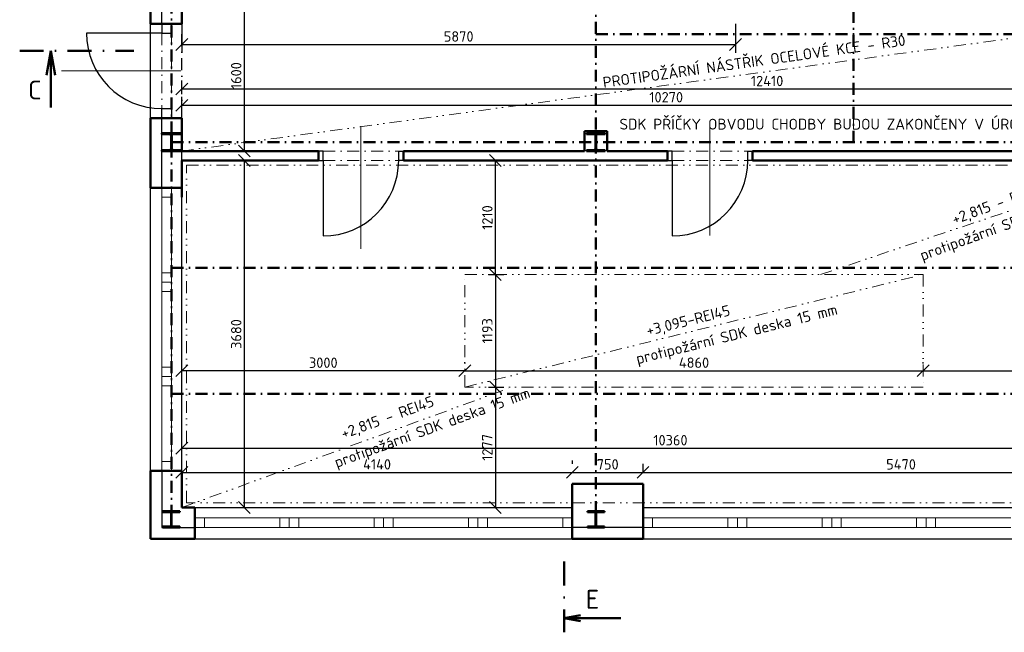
# Model space of a CAD drawing. Header units: millimetres. Extents: x -118752 to 407724, y -73278 to 155058.
# Tile 102 of 256: x -37428 to -26990, y 57760 to 64256. Entities that reach past the tile are written whole.
import ezdxf
from ezdxf.enums import TextEntityAlignment as Align

# ---------------------------------------------------------------- set-up
doc = ezdxf.new("R2010")
doc.units = ezdxf.units.MM
doc.header["$LTSCALE"] = 10
doc.linetypes.add('DASHDOT', pattern=[25.4, 12.7, -6.35, 0, -6.35])
doc.linetypes.add('DIVIDE', pattern=[31.75, 12.7, -6.35, 0, -6.35, 0, -6.35])
for name, color, linetype, lineweight in [('CKDVERE_', 7, 'Continuous', 25), ('CKDVERE_NADROVINOU', 1, 'DASHDOT', 18), ('CKDVERE_OSY', 1, 'Continuous', 18), ('CKDVERE_ZARUBNE_RAM', 5, 'Continuous', 25), ('CKKOTY', 3, 'Continuous', 25), ('CKOKNA', 1, 'Continuous', 18), ('CKPOPIS_POHLED', 3, 'Continuous', 25), ('CKREZY_OZNACENI', 4, 'DASHDOT', 50), ('CKSTENY_NADROVINOU', 7, 'DASHDOT', 25), ('CKSTENY_PODROVINOU', 7, 'Continuous', 25), ('CKSTENY_REZ', 6, 'Continuous', 50), ('CKTEXTY_MALE', 3, 'Continuous', 18), ('CSPROFILY_REZY', 4, 'Continuous', 50), ('podhledy', 7, 'Continuous', 20)]:
    doc.layers.add(name, color=color, linetype=linetype, lineweight=lineweight)
doc.styles.get("Standard").update_dxf_attribs({"font": 'isocpeur.ttf'})
doc.dimstyles.new('CADKON', dxfattribs={"dimscale": 50, "dimtxt": 2.2, "dimasz": 2.5, "dimexe": 1.8, "dimexo": 5, "dimgap": 0.6, "dimtad": 1, "dimrnd": 1, "dimtxsty": 'Standard', "dimblk1": 'OBLIQUE', "dimblk2": 'OBLIQUE', "dimsah": 1, "dimcen": 2.5, "dimadec": 1, "dimazin": 2, "dimtfac": 1, "dimtdec": 4, "dimtix": 1, "dimtmove": 2, "dimatfit": 3, "dimldrblk": 'OPEN30', "dimfxl": 5, "dimfxlon": 1, "dimtolj": 1, "dimarcsym": 0})

# ---------------------------------------------------------------- blocks, each defined once
blk = doc.blocks.new('CK_S_EXT_HEAHEA180')
for p, q in [((-90, 85.5), (90, 85.5)), ((-90, 85.5), (-90, 76)), ((-90, 76), (-18, 76)), ((-3, -61), (-3, 61)), ((3, -61), (3, 61)), ((90, 76), (18, 76)), ((90, 85.5), (90, 76)), ((-90, -85.5), (-90, -76)), ((-90, -76), (-18, -76)), ((-90, -85.5), (90, -85.5)), ((90, -76), (18, -76)), ((90, -85.5), (90, -76))]:
    blk.add_line(p, q)
for centre, start, end in [((-18, 61), 0, 90), ((18, 61), 90, 180), ((-18, -61), 270, 0), ((18, -61), 180, 270)]:
    blk.add_arc(centre, 15, start, end)
blk = doc.blocks.new('CK_S_EXT_HEAHEA200')
for p, q in [((-100, 95), (100, 95)), ((-100, 95), (-100, 85)), ((-100, 85), (-21.25, 85)), ((-3.25, -67), (-3.25, 67)), ((3.25, -67), (3.25, 67)), ((100, 85), (21.25, 85)), ((100, 95), (100, 85)), ((-100, -95), (-100, -85)), ((-100, -85), (-21.25, -85)), ((-100, -95), (100, -95)), ((100, -85), (21.25, -85)), ((100, -95), (100, -85))]:
    blk.add_line(p, q)
for centre, start, end in [((-21.25, 67), 0, 90), ((21.25, 67), 90, 180), ((-21.25, -67), 270, 0), ((21.25, -67), 180, 270)]:
    blk.add_arc(centre, 18, start, end)
blk = doc.blocks.new('_OBLIQUE')
at = {"color": 0, "linetype": 'ByBlock'}
blk.add_line((-0.5, -0.5), (0.5, 0.5), dxfattribs=at)
blk = doc.blocks.new('*D9989')
at = {"layer": 'CKKOTY', "color": 0, "lineweight": -2}
for p, q in [((-35298, 64463), (-34958, 64463)), ((-35048, 64463), (-35048, 62863)), ((-35298, 62863), (-34958, 62863))]:
    blk.add_line(p, q, dxfattribs=at)
at = {"layer": 'Defpoints', "color": 0}
for p in [(-35710, 64463), (-35720, 62863), (-35048, 62863)]:
    blk.add_point(p, dxfattribs=at)
at = {"layer": 'CKKOTY', "color": 0, "lineweight": -2, "xscale": 125, "yscale": 125, "zscale": 125}
for p, rotation in [((-35048, 64463), 90), ((-35048, 62863), 270)]:
    blk.add_blockref('_OBLIQUE', p, dxfattribs=dict(at, rotation=rotation))
at = {"layer": 'CKKOTY', "color": 0, "insert": (-35133, 63663), "char_height": 110, "attachment_point": 5, "rotation": 90}
blk.add_mtext('\\A1;1600', dxfattribs=at)
blk = doc.blocks.new('_Open30')
at = {"color": 0, "lineweight": -2}
for p, q in [((-1, 0.268), (0, 0)), ((0, 0), (-1, -0.268)), ((0, 0), (-1, 0))]:
    blk.add_line(p, q, dxfattribs=at)
blk = doc.blocks.new('*D9991')
at = {"layer": 'CKKOTY', "color": 0, "lineweight": -2}
for p, q in [((-35298, 62763), (-34958, 62763)), ((-35048, 62763), (-35048, 59083)), ((-35298, 59083), (-34958, 59083))]:
    blk.add_line(p, q, dxfattribs=at)
at = {"layer": 'Defpoints', "color": 0}
for p in [(-35710, 62763), (-35710, 59083), (-35048, 59083)]:
    blk.add_point(p, dxfattribs=at)
at = {"layer": 'CKKOTY', "color": 0, "lineweight": -2, "xscale": 125, "yscale": 125, "zscale": 125}
for p, rotation in [((-35048, 62763), 90), ((-35048, 59083), 270)]:
    blk.add_blockref('_OBLIQUE', p, dxfattribs=dict(at, rotation=rotation))
at = {"layer": 'CKKOTY', "color": 0, "insert": (-35133, 60923), "char_height": 110, "attachment_point": 5, "rotation": 90}
blk.add_mtext('\\A1;3680', dxfattribs=at)
blk = doc.blocks.new('*D9998')
at = {"layer": 'CKKOTY', "color": 0, "lineweight": -2}
for p, q in [((-32710, 60610), (-32710, 60624)), ((-27850, 60610), (-27850, 60624)), ((-32710, 60534), (-27850, 60534))]:
    blk.add_line(p, q, dxfattribs=at)
at = {"layer": 'Defpoints', "color": 0}
for p in [(-27850, 60534), (-32710, 60360), (-27850, 60360)]:
    blk.add_point(p, dxfattribs=at)
at = {"layer": 'CKKOTY', "color": 0, "lineweight": -2, "xscale": 125, "yscale": 125, "zscale": 125, "rotation": 180}
blk.add_blockref('_OBLIQUE', (-32710, 60534), dxfattribs=at)
at = {"layer": 'CKKOTY', "color": 0, "lineweight": -2, "xscale": 125, "yscale": 125, "zscale": 125}
blk.add_blockref('_OBLIQUE', (-27850, 60534), dxfattribs=at)
at = {"layer": 'CKKOTY', "color": 0, "insert": (-30280, 60619), "char_height": 110, "attachment_point": 5}
blk.add_mtext('\\A1;4860', dxfattribs=at)
blk = doc.blocks.new('*D9999')
at = {"layer": 'CKKOTY', "color": 0, "lineweight": -2}
for p, q in [((-25350, 60652), (-25350, 60624)), ((-27850, 60610), (-27850, 60624)), ((-27850, 60534), (-25350, 60534))]:
    blk.add_line(p, q, dxfattribs=at)
at = {"layer": 'Defpoints', "color": 0}
for p in [(-25350, 60534), (-27850, 60360), (-25350, 60402)]:
    blk.add_point(p, dxfattribs=at)
at = {"layer": 'CKKOTY', "color": 0, "lineweight": -2, "xscale": 125, "yscale": 125, "zscale": 125, "rotation": 180}
blk.add_blockref('_OBLIQUE', (-27850, 60534), dxfattribs=at)
at = {"layer": 'CKKOTY', "color": 0, "lineweight": -2, "xscale": 125, "yscale": 125, "zscale": 125}
blk.add_blockref('_OBLIQUE', (-25350, 60534), dxfattribs=at)
at = {"layer": 'CKKOTY', "color": 0, "insert": (-26600, 60619), "char_height": 110, "attachment_point": 5}
blk.add_mtext('\\A1;2500', dxfattribs=at)
blk = doc.blocks.new('*D10000')
at = {"layer": 'CKKOTY', "color": 0, "lineweight": -2}
for p, q in [((-32710, 60610), (-32710, 60624)), ((-32710, 60534), (-35710, 60534)), ((-35710, 60428), (-35710, 60444))]:
    blk.add_line(p, q, dxfattribs=at)
at = {"layer": 'Defpoints', "color": 0}
for p in [(-35710, 60678), (-35710, 60534), (-32710, 60360)]:
    blk.add_point(p, dxfattribs=at)
at = {"layer": 'CKKOTY', "color": 0, "lineweight": -2, "xscale": 125, "yscale": 125, "zscale": 125, "rotation": 180}
blk.add_blockref('_OBLIQUE', (-35710, 60534), dxfattribs=at)
at = {"layer": 'CKKOTY', "color": 0, "lineweight": -2, "xscale": 125, "yscale": 125, "zscale": 125}
blk.add_blockref('_OBLIQUE', (-32710, 60534), dxfattribs=at)
at = {"layer": 'CKKOTY', "color": 0, "insert": (-34210, 60619), "char_height": 110, "attachment_point": 5}
blk.add_mtext('\\A1;3000', dxfattribs=at)
blk = doc.blocks.new('*D10001')
at = {"layer": 'CKKOTY', "color": 0, "lineweight": -2}
for p, q in [((-32460, 61553), (-32296, 61553)), ((-32386, 61553), (-32386, 60360)), ((-32460, 60360), (-32296, 60360))]:
    blk.add_line(p, q, dxfattribs=at)
at = {"layer": 'Defpoints', "color": 0}
for p in [(-32710, 61553), (-32710, 60360), (-32386, 60360)]:
    blk.add_point(p, dxfattribs=at)
at = {"layer": 'CKKOTY', "color": 0, "lineweight": -2, "xscale": 125, "yscale": 125, "zscale": 125}
for p, rotation in [((-32386, 61553), 90), ((-32386, 60360), 270)]:
    blk.add_blockref('_OBLIQUE', p, dxfattribs=dict(at, rotation=rotation))
at = {"layer": 'CKKOTY', "color": 0, "insert": (-32471, 60957), "char_height": 110, "attachment_point": 5, "rotation": 90}
blk.add_mtext('\\A1;1193', dxfattribs=at)
blk = doc.blocks.new('*D10002')
at = {"layer": 'CKKOTY', "color": 0, "lineweight": -2}
for p, q in [((-32460, 60360), (-32296, 60360)), ((-32386, 60360), (-32386, 59083)), ((-32491, 59083), (-32296, 59083))]:
    blk.add_line(p, q, dxfattribs=at)
at = {"layer": 'Defpoints', "color": 0}
for p in [(-32710, 60360), (-32741, 59083), (-32386, 59083)]:
    blk.add_point(p, dxfattribs=at)
at = {"layer": 'CKKOTY', "color": 0, "lineweight": -2, "xscale": 125, "yscale": 125, "zscale": 125}
for p, rotation in [((-32386, 60360), 90), ((-32386, 59083), 270)]:
    blk.add_blockref('_OBLIQUE', p, dxfattribs=dict(at, rotation=rotation))
at = {"layer": 'CKKOTY', "color": 0, "insert": (-32471, 59721), "char_height": 110, "attachment_point": 5, "rotation": 90}
blk.add_mtext('\\A1;1277', dxfattribs=at)
blk = doc.blocks.new('*D10003')
at = {"layer": 'CKKOTY', "color": 0, "lineweight": -2}
for p, q in [((-32579, 62763), (-32296, 62763)), ((-32386, 61553), (-32386, 62763)), ((-32460, 61553), (-32296, 61553))]:
    blk.add_line(p, q, dxfattribs=at)
at = {"layer": 'Defpoints', "color": 0}
for p in [(-32829, 62763), (-32386, 62763), (-32710, 61553)]:
    blk.add_point(p, dxfattribs=at)
at = {"layer": 'CKKOTY', "color": 0, "lineweight": -2, "xscale": 125, "yscale": 125, "zscale": 125}
for p, rotation in [((-32386, 62763), 90), ((-32386, 61553), 270)]:
    blk.add_blockref('_OBLIQUE', p, dxfattribs=dict(at, rotation=rotation))
at = {"layer": 'CKKOTY', "color": 0, "insert": (-32471, 62158), "char_height": 110, "attachment_point": 5, "rotation": 90}
blk.add_mtext('\\A1;1210', dxfattribs=at)
blk = doc.blocks.new('*D10004')
at = {"layer": 'CKKOTY', "color": 0, "lineweight": -2}
for p, q in [((-35710, 59333), (-35710, 59546)), ((-31570, 59583), (-31570, 59546)), ((-35710, 59456), (-31570, 59456))]:
    blk.add_line(p, q, dxfattribs=at)
at = {"layer": 'Defpoints', "color": 0}
for p in [(-31570, 59456), (-31570, 59333), (-35710, 59083)]:
    blk.add_point(p, dxfattribs=at)
at = {"layer": 'CKKOTY', "color": 0, "lineweight": -2, "xscale": 125, "yscale": 125, "zscale": 125, "rotation": 180}
blk.add_blockref('_OBLIQUE', (-35710, 59456), dxfattribs=at)
at = {"layer": 'CKKOTY', "color": 0, "lineweight": -2, "xscale": 125, "yscale": 125, "zscale": 125}
blk.add_blockref('_OBLIQUE', (-31570, 59456), dxfattribs=at)
at = {"layer": 'CKKOTY', "color": 0, "insert": (-33640, 59541), "char_height": 110, "attachment_point": 5}
blk.add_mtext('\\A1;4140', dxfattribs=at)
blk = doc.blocks.new('*D10005')
at = {"layer": 'CKKOTY', "color": 0, "lineweight": -2}
for p, q in [((-31570, 59583), (-31570, 59546)), ((-30820, 59458), (-30820, 59546)), ((-31570, 59456), (-30820, 59456))]:
    blk.add_line(p, q, dxfattribs=at)
at = {"layer": 'Defpoints', "color": 0}
for p in [(-30820, 59456), (-31570, 59333), (-30820, 59208)]:
    blk.add_point(p, dxfattribs=at)
at = {"layer": 'CKKOTY', "color": 0, "lineweight": -2, "xscale": 125, "yscale": 125, "zscale": 125, "rotation": 180}
blk.add_blockref('_OBLIQUE', (-31570, 59456), dxfattribs=at)
at = {"layer": 'CKKOTY', "color": 0, "lineweight": -2, "xscale": 125, "yscale": 125, "zscale": 125}
blk.add_blockref('_OBLIQUE', (-30820, 59456), dxfattribs=at)
at = {"layer": 'CKKOTY', "color": 0, "insert": (-31195, 59541), "char_height": 110, "attachment_point": 5}
blk.add_mtext('\\A1;750', dxfattribs=at)
blk = doc.blocks.new('*D10006')
at = {"layer": 'CKKOTY', "color": 0, "lineweight": -2}
for p, q in [((-30820, 59458), (-30820, 59546)), ((-25350, 59333), (-25350, 59546)), ((-30820, 59456), (-25350, 59456))]:
    blk.add_line(p, q, dxfattribs=at)
at = {"layer": 'Defpoints', "color": 0}
for p in [(-25350, 59456), (-30820, 59208), (-25350, 59083)]:
    blk.add_point(p, dxfattribs=at)
at = {"layer": 'CKKOTY', "color": 0, "lineweight": -2, "xscale": 125, "yscale": 125, "zscale": 125, "rotation": 180}
blk.add_blockref('_OBLIQUE', (-30820, 59456), dxfattribs=at)
at = {"layer": 'CKKOTY', "color": 0, "lineweight": -2, "xscale": 125, "yscale": 125, "zscale": 125}
blk.add_blockref('_OBLIQUE', (-25350, 59456), dxfattribs=at)
at = {"layer": 'CKKOTY', "color": 0, "insert": (-28085, 59541), "char_height": 110, "attachment_point": 5}
blk.add_mtext('\\A1;5470', dxfattribs=at)
blk = doc.blocks.new('*D10023')
at = {"layer": 'CKKOTY', "color": 0, "lineweight": -2}
for p, q in [((-35710, 59462), (-35710, 59802)), ((-35710, 59712), (-25350, 59712)), ((-25350, 59462), (-25350, 59802))]:
    blk.add_line(p, q, dxfattribs=at)
at = {"layer": 'Defpoints', "color": 0}
for p in [(-25350, 59712), (-35710, 59083), (-25350, 59083)]:
    blk.add_point(p, dxfattribs=at)
at = {"layer": 'CKKOTY', "color": 0, "lineweight": -2, "xscale": 125, "yscale": 125, "zscale": 125, "rotation": 180}
blk.add_blockref('_OBLIQUE', (-35710, 59712), dxfattribs=at)
at = {"layer": 'CKKOTY', "color": 0, "lineweight": -2, "xscale": 125, "yscale": 125, "zscale": 125}
blk.add_blockref('_OBLIQUE', (-25350, 59712), dxfattribs=at)
at = {"layer": 'CKKOTY', "color": 0, "insert": (-30530, 59797), "char_height": 110, "attachment_point": 5}
blk.add_mtext('\\A1;10360', dxfattribs=at)
blk = doc.blocks.new('*D10029')
at = {"layer": 'CKKOTY', "color": 0, "lineweight": -2}
for p, q in [((-35710, 64213), (-35710, 63903)), ((-29840, 64213), (-29840, 63903)), ((-35710, 63993), (-29840, 63993))]:
    blk.add_line(p, q, dxfattribs=at)
at = {"layer": 'Defpoints', "color": 0}
for p in [(-35710, 64463), (-29840, 64463), (-29840, 63993)]:
    blk.add_point(p, dxfattribs=at)
at = {"layer": 'CKKOTY', "color": 0, "lineweight": -2, "xscale": 125, "yscale": 125, "zscale": 125, "rotation": 180}
blk.add_blockref('_OBLIQUE', (-35710, 63993), dxfattribs=at)
at = {"layer": 'CKKOTY', "color": 0, "lineweight": -2, "xscale": 125, "yscale": 125, "zscale": 125}
blk.add_blockref('_OBLIQUE', (-29840, 63993), dxfattribs=at)
at = {"layer": 'CKKOTY', "color": 0, "insert": (-32775, 64078), "char_height": 110, "attachment_point": 5}
blk.add_mtext('\\A1;5870', dxfattribs=at)
blk = doc.blocks.new('*D10030')
at = {"layer": 'CKKOTY', "color": 0, "lineweight": -2}
for p, q in [((-35710, 63113), (-35710, 63439)), ((-25440, 63323), (-25440, 63439)), ((-35710, 63349), (-25440, 63349))]:
    blk.add_line(p, q, dxfattribs=at)
at = {"layer": 'Defpoints', "color": 0}
for p in [(-25440, 63349), (-25440, 63073), (-35710, 62863)]:
    blk.add_point(p, dxfattribs=at)
at = {"layer": 'CKKOTY', "color": 0, "lineweight": -2, "xscale": 125, "yscale": 125, "zscale": 125, "rotation": 180}
blk.add_blockref('_OBLIQUE', (-35710, 63349), dxfattribs=at)
at = {"layer": 'CKKOTY', "color": 0, "lineweight": -2, "xscale": 125, "yscale": 125, "zscale": 125}
blk.add_blockref('_OBLIQUE', (-25440, 63349), dxfattribs=at)
at = {"layer": 'CKKOTY', "color": 0, "insert": (-30575, 63434), "char_height": 110, "attachment_point": 5}
blk.add_mtext('\\A1;10270', dxfattribs=at)
blk = doc.blocks.new('*D10033')
at = {"layer": 'CKKOTY', "color": 0, "lineweight": -2}
for p, q in [((-35710, 63526), (-35710, 63611)), ((-23300, 63323), (-23300, 63611)), ((-23300, 63521), (-35710, 63521))]:
    blk.add_line(p, q, dxfattribs=at)
at = {"layer": 'Defpoints', "color": 0}
for p in [(-35710, 63521), (-35710, 63276), (-23300, 63073)]:
    blk.add_point(p, dxfattribs=at)
at = {"layer": 'CKKOTY', "color": 0, "lineweight": -2, "xscale": 125, "yscale": 125, "zscale": 125, "rotation": 180}
blk.add_blockref('_OBLIQUE', (-35710, 63521), dxfattribs=at)
at = {"layer": 'CKKOTY', "color": 0, "lineweight": -2, "xscale": 125, "yscale": 125, "zscale": 125}
blk.add_blockref('_OBLIQUE', (-23300, 63521), dxfattribs=at)
at = {"layer": 'CKKOTY', "color": 0, "insert": (-29505, 63606), "char_height": 110, "attachment_point": 5}
blk.add_mtext('\\A1;12410', dxfattribs=at)

msp = doc.modelspace()

# ---------------------------------------------------------------- linework, layer by layer
at = {"layer": 'CKDVERE_'}
for p, q in [((-35920.468, 64113.162), (-36720.468, 64113.162)), ((-34210.468, 62763.162), (-34210.468, 61963.162)), ((-30510.468, 62763.162), (-30510.468, 61963.162))]:
    msp.add_line(p, q, dxfattribs=at)
for centre, start, end in [((-35920.468, 64113.162), 180, 270), ((-34210.468, 62763.162), 270, 0), ((-30510.468, 62763.162), 270, 0)]:
    msp.add_arc(centre, 800, start, end, dxfattribs=at)
at = {"layer": 'CKDVERE_NADROVINOU'}
for p, q in [((-35920.468, 64113.162), (-35920.468, 63313.162)), ((-35820.468, 64113.162), (-35820.468, 63313.162)), ((-34210.468, 62863.162), (-33410.468, 62863.162)), ((-30510.468, 62863.162), (-29710.468, 62863.162)), ((-34210.468, 62763.162), (-33410.468, 62763.162)), ((-30510.468, 62763.162), (-29710.468, 62763.162))]:
    msp.add_line(p, q, dxfattribs=at)
at = {"layer": 'CKDVERE_OSY'}
for p, q in [((-36984.468, 63713.162), (-35720.468, 63713.162)), ((-33810.468, 63127.162), (-33810.468, 61827.162)), ((-30110.468, 61966.782), (-30110.468, 63127.162))]:
    msp.add_line(p, q, dxfattribs=at)
at = {"layer": 'CKDVERE_ZARUBNE_RAM'}
for p, q in [((-35920.468, 64213.162), (-35920.468, 64113.162)), ((-35820.468, 64213.162), (-35920.468, 64213.162)), ((-35820.468, 64113.162), (-35820.468, 64213.162)), ((-35920.468, 64113.162), (-35820.468, 64113.162)), ((-35920.468, 63213.162), (-35920.468, 63313.162)), ((-35920.468, 63313.162), (-35820.468, 63313.162)), ((-35820.468, 63313.162), (-35820.468, 63213.162)), ((-35820.468, 63213.162), (-35920.468, 63213.162)), ((-34210.468, 62863.162), (-34260.468, 62863.162)), ((-34260.468, 62863.162), (-34260.468, 62763.162)), ((-34210.468, 62763.162), (-34210.468, 62863.162)), ((-33410.468, 62763.162), (-33410.468, 62863.162)), ((-33410.468, 62863.162), (-33360.468, 62863.162)), ((-33360.468, 62863.162), (-33360.468, 62763.162)), ((-30510.468, 62863.162), (-30560.468, 62863.162)), ((-30560.468, 62863.162), (-30560.468, 62763.162)), ((-30510.468, 62763.162), (-30510.468, 62863.162)), ((-29710.468, 62763.162), (-29710.468, 62863.162)), ((-29710.468, 62863.162), (-29660.468, 62863.162)), ((-29660.468, 62863.162), (-29660.468, 62763.162)), ((-34260.468, 62763.162), (-34210.468, 62763.162)), ((-33360.468, 62763.162), (-33410.468, 62763.162)), ((-30560.468, 62763.162), (-30510.468, 62763.162)), ((-29660.468, 62763.162), (-29710.468, 62763.162))]:
    msp.add_line(p, q, dxfattribs=at)
at = {"layer": 'CKOKNA'}
for p, q in [((-35920.468, 62372.662), (-35920.468, 62472.662)), ((-35920.468, 62472.662), (-35820.468, 62472.662)), ((-35820.468, 62372.662), (-35820.468, 62472.662)), ((-35920.468, 61572.662), (-35920.468, 62372.662)), ((-35920.468, 62372.662), (-35820.468, 62372.662)), ((-35820.468, 61572.662), (-35820.468, 62372.662)), ((-35920.468, 61572.662), (-35820.468, 61572.662)), ((-35920.468, 61572.662), (-35920.468, 61472.662)), ((-35820.468, 61572.662), (-35820.468, 61472.662)), ((-35920.468, 61472.662), (-35820.468, 61472.662)), ((-35920.468, 61472.662), (-35920.468, 61372.662)), ((-35820.468, 61472.662), (-35820.468, 61372.662)), ((-35920.468, 60572.662), (-35920.468, 61372.662)), ((-35920.468, 61372.662), (-35820.468, 61372.662)), ((-35820.468, 60572.662), (-35820.468, 61372.662)), ((-35920.468, 60572.662), (-35820.468, 60572.662)), ((-35920.468, 60572.662), (-35920.468, 60472.662)), ((-35820.468, 60572.662), (-35820.468, 60472.662)), ((-35920.468, 60472.662), (-35820.468, 60472.662)), ((-35920.468, 60472.662), (-35920.468, 60372.662)), ((-35820.468, 60472.662), (-35820.468, 60372.662)), ((-35920.468, 59572.662), (-35920.468, 60372.662)), ((-35920.468, 60372.662), (-35820.468, 60372.662)), ((-35820.468, 59572.662), (-35820.468, 60372.662)), ((-35920.468, 59572.662), (-35820.468, 59572.662)), ((-35920.468, 59572.662), (-35920.468, 59472.662)), ((-35820.468, 59572.662), (-35820.468, 59472.662)), ((-35920.468, 59472.662), (-35820.468, 59472.662)), ((-35470.468, 58972.662), (-35570.468, 58972.662)), ((-35570.468, 58872.662), (-35570.468, 58972.662)), ((-35470.468, 58872.662), (-35570.468, 58872.662)), ((-35470.468, 58972.662), (-34670.468, 58972.662)), ((-35470.468, 58872.662), (-35470.468, 58972.662)), ((-35470.468, 58872.662), (-34670.468, 58872.662)), ((-34570.468, 58972.662), (-34670.468, 58972.662)), ((-34670.468, 58872.662), (-34670.468, 58972.662)), ((-34570.468, 58872.662), (-34670.468, 58872.662)), ((-34570.468, 58872.662), (-34570.468, 58972.662)), ((-34470.468, 58972.662), (-34570.468, 58972.662)), ((-34470.468, 58872.662), (-34570.468, 58872.662)), ((-34470.468, 58972.662), (-33670.468, 58972.662)), ((-34470.468, 58872.662), (-34470.468, 58972.662)), ((-34470.468, 58872.662), (-33670.468, 58872.662)), ((-33570.468, 58972.662), (-33670.468, 58972.662)), ((-33670.468, 58872.662), (-33670.468, 58972.662)), ((-33570.468, 58872.662), (-33670.468, 58872.662)), ((-33570.468, 58872.662), (-33570.468, 58972.662)), ((-33470.468, 58972.662), (-33570.468, 58972.662)), ((-33470.468, 58872.662), (-33570.468, 58872.662)), ((-33470.468, 58972.662), (-32670.468, 58972.662)), ((-33470.468, 58872.662), (-33470.468, 58972.662)), ((-33470.468, 58872.662), (-32670.468, 58872.662)), ((-32570.468, 58972.662), (-32670.468, 58972.662)), ((-32670.468, 58872.662), (-32670.468, 58972.662)), ((-32570.468, 58872.662), (-32670.468, 58872.662)), ((-32570.468, 58872.662), (-32570.468, 58972.662)), ((-32470.468, 58972.662), (-32570.468, 58972.662)), ((-32470.468, 58872.662), (-32570.468, 58872.662)), ((-32470.468, 58972.662), (-31670.468, 58972.662)), ((-32470.468, 58872.662), (-32470.468, 58972.662)), ((-32470.468, 58872.662), (-31670.468, 58872.662)), ((-31670.468, 58872.662), (-31670.468, 58972.662)), ((-31670.468, 58972.662), (-31570.468, 58972.662)), ((-31670.468, 58872.662), (-31570.468, 58872.662)), ((-31570.468, 58872.662), (-31570.468, 58972.662)), ((-30720.468, 58972.662), (-30820.468, 58972.662)), ((-30820.468, 58872.662), (-30820.468, 58972.662)), ((-30720.468, 58872.662), (-30820.468, 58872.662)), ((-30720.468, 58972.662), (-29920.468, 58972.662)), ((-30720.468, 58872.662), (-30720.468, 58972.662)), ((-30720.468, 58872.662), (-29920.468, 58872.662)), ((-29820.468, 58972.662), (-29920.468, 58972.662)), ((-29920.468, 58872.662), (-29920.468, 58972.662)), ((-29820.468, 58872.662), (-29920.468, 58872.662)), ((-29820.468, 58872.662), (-29820.468, 58972.662)), ((-29720.468, 58972.662), (-29820.468, 58972.662)), ((-29720.468, 58872.662), (-29820.468, 58872.662)), ((-29720.468, 58972.662), (-28920.468, 58972.662)), ((-29720.468, 58872.662), (-29720.468, 58972.662)), ((-29720.468, 58872.662), (-28920.468, 58872.662)), ((-28820.468, 58972.662), (-28920.468, 58972.662)), ((-28920.468, 58872.662), (-28920.468, 58972.662)), ((-28820.468, 58872.662), (-28920.468, 58872.662)), ((-28820.468, 58872.662), (-28820.468, 58972.662)), ((-28720.468, 58972.662), (-28820.468, 58972.662)), ((-28720.468, 58872.662), (-28820.468, 58872.662)), ((-28720.468, 58972.662), (-27920.468, 58972.662)), ((-28720.468, 58872.662), (-28720.468, 58972.662)), ((-28720.468, 58872.662), (-27920.468, 58872.662)), ((-27820.468, 58972.662), (-27920.468, 58972.662)), ((-27920.468, 58872.662), (-27920.468, 58972.662)), ((-27820.468, 58872.662), (-27920.468, 58872.662)), ((-27820.468, 58872.662), (-27820.468, 58972.662)), ((-27720.468, 58972.662), (-27820.468, 58972.662)), ((-27720.468, 58872.662), (-27820.468, 58872.662)), ((-27720.468, 58972.662), (-26920.468, 58972.662)), ((-27720.468, 58872.662), (-27720.468, 58972.662)), ((-27720.468, 58872.662), (-26920.468, 58872.662))]:
    msp.add_line(p, q, dxfattribs=at)
at = {"layer": 'CKREZY_OZNACENI', "ltscale": 2}
for p, q in [((-37428.38, 63926.32), (-36219.021, 63926.32)), ((-31656.151, 58509.959), (-31656.151, 57759.959))]:
    msp.add_line(p, q, dxfattribs=at)
at = {"layer": 'CKREZY_OZNACENI', "linetype": 'Continuous'}
for p, q in [((-37099.552, 63926.32), (-37145.135, 63667.808)), ((-37099.552, 63926.32), (-37099.552, 63326.32)), ((-37099.552, 63926.32), (-37053.97, 63667.808)), ((-31656.151, 57909.959), (-31483.809, 57940.347)), ((-31656.151, 57909.959), (-31056.151, 57909.959)), ((-31656.151, 57909.959), (-31483.809, 57879.571))]:
    msp.add_line(p, q, dxfattribs=at)
at = {"layer": 'CKSTENY_NADROVINOU'}
msp.add_line((-35710.468, 63213.162), (-35710.468, 64213.162), dxfattribs=at)
at = {"layer": 'CKSTENY_PODROVINOU'}
for p, q in [((-35920.468, 64213.162), (-35920.468, 65458.162)), ((-36040.468, 63213.162), (-36040.468, 64213.162)), ((-35920.468, 64213.162), (-36040.468, 64213.162)), ((-35920.468, 63213.162), (-36040.468, 63213.162)), ((-35920.468, 62472.662), (-35920.468, 63213.162)), ((-35710.468, 62763.162), (-35710.468, 62863.162)), ((-36040.468, 59472.662), (-36040.468, 62472.662)), ((-35920.468, 62472.662), (-36040.468, 62472.662)), ((-35710.468, 59472.662), (-35710.468, 62472.662)), ((-35920.468, 59472.662), (-36040.468, 59472.662)), ((-35920.468, 59472.662), (-35920.468, 58872.662)), ((-35570.468, 59082.662), (-31570.468, 59082.662)), ((-30820.468, 59082.662), (-25820.468, 59082.662)), ((-35920.468, 58872.662), (-35570.468, 58872.662)), ((-35570.468, 58872.662), (-35570.468, 58752.662)), ((-30820.468, 58872.662), (-31570.468, 58872.662)), ((-31570.468, 58872.662), (-31570.468, 58752.662)), ((-30820.468, 58872.662), (-30820.468, 58752.662)), ((-35570.468, 58752.662), (-31570.468, 58752.662)), ((-30820.468, 58752.662), (-25820.468, 58752.662))]:
    msp.add_line(p, q, dxfattribs=at)
at = {"layer": 'CKSTENY_REZ'}
for p, q in [((-36040.468, 64213.162), (-36040.468, 65458.162)), ((-35710.468, 64213.162), (-35710.468, 64463.167)), ((-36040.468, 64213.162), (-35710.468, 64213.162)), ((-36040.468, 63213.162), (-35710.468, 63213.162)), ((-36040.468, 62472.662), (-36040.468, 63213.162)), ((-35710.468, 62863.162), (-35710.468, 63213.162)), ((-31440.468, 62863.162), (-31440.468, 63073.162)), ((-31440.468, 63073.162), (-31200.468, 63073.162)), ((-31200.468, 63073.162), (-31200.468, 62863.162)), ((-35710.468, 62863.162), (-34260.468, 62863.162)), ((-34260.468, 62763.162), (-34260.468, 62863.162)), ((-33360.468, 62863.162), (-31440.468, 62863.162)), ((-33360.468, 62763.162), (-33360.468, 62863.162)), ((-31200.468, 62863.162), (-30560.468, 62863.162)), ((-30560.468, 62863.162), (-30560.468, 62763.162)), ((-29660.468, 62863.162), (-25440.468, 62863.162)), ((-29660.468, 62863.162), (-29660.468, 62763.162)), ((-35710.468, 62763.162), (-34260.468, 62763.162)), ((-35710.468, 62763.162), (-35710.468, 62372.662)), ((-33360.468, 62763.162), (-30560.468, 62763.162)), ((-29660.468, 62763.162), (-25350.468, 62763.162)), ((-36040.468, 62472.662), (-35710.468, 62472.662)), ((-36040.468, 59472.662), (-35710.468, 59472.662)), ((-36040.468, 59472.662), (-36040.468, 58752.662)), ((-35710.468, 59472.662), (-35710.468, 59082.662)), ((-30820.468, 59332.662), (-31570.468, 59332.662)), ((-31570.468, 59082.662), (-31570.468, 59332.662)), ((-30820.468, 59082.662), (-30820.468, 59332.662)), ((-35570.468, 59082.662), (-35710.468, 59082.662)), ((-35570.468, 58752.662), (-35570.468, 59082.662)), ((-31570.468, 58752.662), (-31570.468, 59082.662)), ((-30820.468, 58752.662), (-30820.468, 59082.662)), ((-35570.468, 58752.662), (-36040.468, 58752.662)), ((-30820.468, 58752.662), (-31570.468, 58752.662))]:
    msp.add_line(p, q, dxfattribs=at)
at = {"layer": 'CSPROFILY_REZY', "linetype": 'DASHDOT'}
for p, q in [((-28590.468, 68923.162), (-28590.468, 62956.162)), ((-31320.468, 68808.162), (-31320.468, 59043.662)), ((-35820.468, 68513.162), (-35820.468, 59043.662)), ((-31320.468, 64101.162), (-25320.468, 64101.162)), ((-35817.218, 62956.162), (-19415.468, 62956.162)), ((-35817.218, 61623.162), (-19320.468, 61623.162)), ((-35817.218, 60290.162), (-19320.468, 60290.162))]:
    msp.add_line(p, q, dxfattribs=at)
at = {"layer": 'podhledy', "linetype": 'DIVIDE'}
for p, q in [((-35710.468, 62863.162), (-23300.468, 64548.162)), ((-28940.364, 61553.162), (-25350.468, 62763.162)), ((-32710.468, 60360.162), (-27850.468, 61553.162)), ((-35710.468, 59082.662), (-32209.635, 60360.162))]:
    msp.add_line(p, q, dxfattribs=at)
for points in [[(-35660.468, 62713.162), (-25400.468, 62713.162), (-25400.468, 59132.662), (-35660.468, 59132.662)], [(-32710.468, 61553.162), (-27850.468, 61553.162), (-27850.468, 60360.162), (-32710.468, 60360.162)]]:
    msp.add_lwpolyline(points, close=True, dxfattribs=at)

# ---------------------------------------------------------------- block references
at = {"layer": 'CSPROFILY_REZY'}
for name, p in [('CK_S_EXT_HEAHEA200', (-35820.468, 62958.162)), ('CK_S_EXT_HEAHEA200', (-31320.468, 62958.162)), ('CK_S_EXT_HEAHEA180', (-35820.468, 58958.162)), ('CK_S_EXT_HEAHEA180', (-31320.468, 58958.162))]:
    msp.add_blockref(name, p, dxfattribs=at)

# ---------------------------------------------------------------- texts
at = {"layer": 'CKPOPIS_POHLED'}
for s, p in [('C', (-37268.457, 63510.559)), ('E', (-31356.151, 58109.959))]:
    msp.add_text(s, height=200, dxfattribs=at).set_placement(p, align=Align.MIDDLE_CENTER)
at = {"layer": 'CKTEXTY_MALE'}
for s, rotation, p in [('PROTIPOŽÁRNÍ NÁSTŘIK OCELOVÉ KCE - R30', 8, (-31238.291, 63532.287)), ('protipožární SDK deska 15 mm', 20, (-27859.728, 61698.695)), ('+2,815 - REI45', 20, (-27519.849, 62082.214)), ('protipožární SDK deska 15 mm', 14, (-30879.071, 60602.112)), ('+3,095-REI45', 14, (-30769.296, 60901.925)), ('protipožární SDK deska 15 mm', 20, (-34067.553, 59502.961)), ('+2,815 - REI45', 20, (-33996.397, 59809.323))]:
    msp.add_text(s, height=115, rotation=rotation, dxfattribs=at).set_placement(p)
msp.add_text('SDK PŘÍČKY OBVODU CHODBY BUDOU ZAKONČENY V ÚROVNI STROPNÍ DESKY', height=115, dxfattribs=at).set_placement((-31070.003, 63090.741))

# ---------------------------------------------------------------- dimensions: what is measured, and where the dimension line sits
at = {"layer": 'CKKOTY'}
for base, p1, p2, picture, middle in [((-35047.548336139, 62863.162350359), (-35710.468313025, 64463.167350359), (-35720.468313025, 62863.162350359), '*D9989', (-35132.548336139, 63663.164850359)), ((-35047.548, 59082.662), (-35710.468, 62763.162), (-35710.468, 59082.662), '*D9991', (-35132.548, 60922.912)), ((-32385.99, 62763.162), (-32710.468, 61553.162), (-32828.647, 62763.162), '*D10003', (-32470.99, 62158.162)), ((-32385.99, 59082.662), (-32710.468, 60360.162), (-32741.363, 59082.662), '*D10002', (-32470.99, 59721.412))]:
    dim = msp.add_linear_dim(base=base, p1=p1, p2=p2, angle=90, dimstyle='CADKON', override={"dimtmove": 2}, dxfattribs=at)
    dim.commit()
    dim.dimension.update_dxf_attribs({"geometry": picture, "text_midpoint": middle})
for base, p1, p2, picture, middle in [((-29840.468, 63993.229), (-35710.468, 64463.167), (-29840.468, 64463.167), '*D10029', (-32775.468, 64078.229)), ((-35710.468, 63520.626), (-23300.468, 63073.162), (-35710.468, 63275.959), '*D10033', (-29505.468, 63605.626)), ((-25440.468, 63348.755), (-35710.468, 62863.162), (-25440.468, 63073.162), '*D10030', (-30575.468, 63433.755)), ((-27850.468, 60534.132), (-32710.468, 60360.162), (-27850.468, 60360.162), '*D9998', (-30280.468, 60619.132)), ((-25350.468, 59711.719), (-35710.468, 59082.662), (-25350.468, 59082.662), '*D10023', (-30530.468, 59796.719)), ((-31570.468, 59456.293), (-35710.468, 59082.662), (-31570.468, 59332.662), '*D10004', (-33640.468, 59541.293))]:
    dim = msp.add_linear_dim(base=base, p1=p1, p2=p2, dimstyle='CADKON', dxfattribs=at)
    dim.commit()
    dim.dimension.update_dxf_attribs({"geometry": picture, "text_midpoint": middle})
dim = msp.add_linear_dim(base=(-32385.99, 60360.162), p1=(-32710.468, 61553.162), p2=(-32710.468, 60360.162), angle=90, dimstyle='CADKON', dxfattribs=at)
dim.commit()
dim.dimension.update_dxf_attribs({"geometry": '*D10001', "text_midpoint": (-32470.99, 60956.662)})
for base, p1, p2, picture, middle in [((-35710.468, 60534.132), (-32710.468, 60360.162), (-35710.468, 60678.113), '*D10000', (-34210.468, 60619.132)), ((-25350.468, 60534.132), (-27850.468, 60360.162), (-25350.468, 60402.046), '*D9999', (-26600.468, 60619.132)), ((-30820.468, 59456.293), (-31570.468, 59332.662), (-30820.468, 59207.662), '*D10005', (-31195.468, 59541.293)), ((-25350.468, 59456.293), (-30820.468, 59207.662), (-25350.468, 59082.662), '*D10006', (-28085.468, 59541.293))]:
    dim = msp.add_linear_dim(base=base, p1=p1, p2=p2, dimstyle='CADKON', override={"dimtmove": 2}, dxfattribs=at)
    dim.commit()
    dim.dimension.update_dxf_attribs({"geometry": picture, "text_midpoint": middle})

doc.saveas('drawing.dxf')
